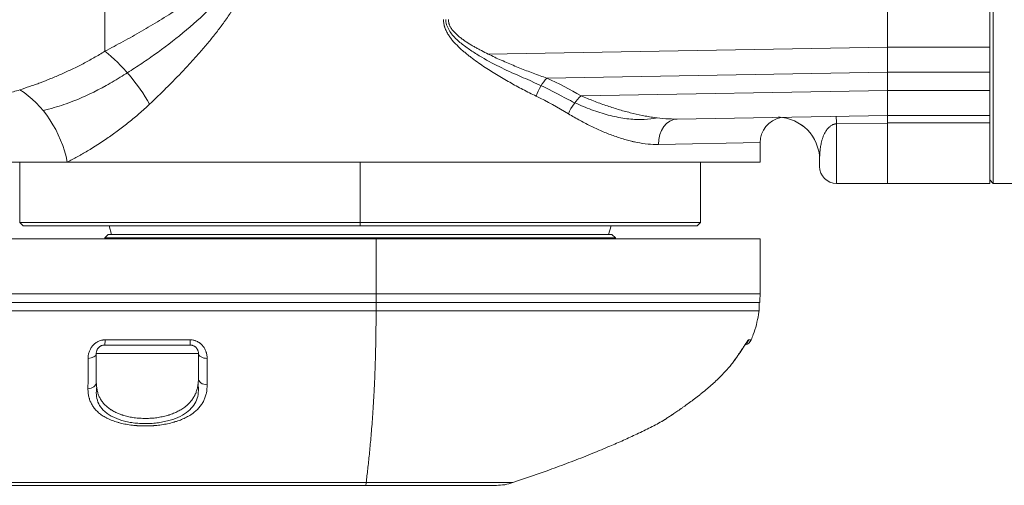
# Model space of a CAD drawing. Header units: millimetres. Extents: x 809 to 6054, y -5716 to -1261.
# Tile 73 of 94: x 5613 to 5631, y -5597 to -5588. Entities that reach past the tile are written whole.
import ezdxf

# ---------------------------------------------------------------- set-up
doc = ezdxf.new("R2010")
doc.units = ezdxf.units.MM
doc.header["$LTSCALE"] = 0.3175
doc.layers.add('1轮廓实线层', color=7, linetype='Continuous', lineweight=18)

# ---------------------------------------------------------------- blocks, each defined once
blk = doc.blocks.new('MR07S-930')
at = {"layer": '1轮廓实线层'}
for p, q in [((7165.66, -5717.02), (7165.66, -5779.74)), ((7061.26, -5751.74), (7061.26, -5764.2)), ((7153.26, -5766.66), (7153.26, -5759.59)), ((7165.26, -5759.59), (7165.26, -5766.66)), ((7153.26, -5763.73), (7106.33, -5764.55)), ((7153.26, -5763.74), (7165.26, -5763.74)), ((7153.26, -5766.66), (7113.2, -5767.36)), ((7153.26, -5768.81), (7153.26, -5766.66)), ((7165.26, -5766.66), (7153.26, -5766.66)), ((7165.26, -5766.66), (7165.26, -5768.81)), ((7117.24, -5769.44), (7153.26, -5768.81)), ((7153.26, -5771.74), (7153.26, -5768.81)), ((7153.26, -5768.81), (7165.26, -5768.81)), ((7165.26, -5768.81), (7165.26, -5771.74)), ((7153.26, -5771.74), (7128.52, -5772.17)), ((7128.54, -5772.17), (7153.26, -5771.74)), ((7153.26, -5771.74), (7165.26, -5771.74)), ((7153.26, -5771.74), (7153.26, -5772.63)), ((7165.26, -5771.74), (7153.26, -5771.74)), ((7165.26, -5771.74), (7165.26, -5772.63)), ((7140.43, -5771.97), (7140.41, -5771.97)), ((7153.26, -5772.64), (7147.26, -5772.73)), ((7147.26, -5779.74), (7147.26, -5772.73)), ((7153.26, -5772.63), (7153.26, -5779.74)), ((7165.26, -5772.63), (7153.26, -5772.63)), ((7153.26, -5779.74), (7153.26, -5772.64)), ((7165.26, -5772.63), (7165.26, -5779.74)), ((7138.26, -5774.95), (7126.33, -5775.17)), ((7138.26, -5777.24), (7138.26, -5774.95)), ((7056.85, -5777.24), (7044.45, -5777.24)), ((7051.26, -5777.24), (7051.26, -5784.34)), ((7138.26, -5777.24), (7056.85, -5777.24)), ((7091.26, -5784.34), (7091.26, -5777.24)), ((7131.26, -5784.34), (7131.26, -5777.24)), ((7145.26, -5776.96), (7145.26, -5777.74)), ((7147.26, -5779.74), (7153.26, -5779.74)), ((7153.26, -5779.74), (7165.26, -5779.74)), ((7165.26, -5779.34), (7165.66, -5779.74)), ((7165.66, -5779.74), (7172.86, -5779.74)), ((7051.26, -5784.34), (7051.66, -5784.74)), ((7091.26, -5784.34), (7051.26, -5784.34)), ((7091.26, -5784.74), (7091.26, -5784.34)), ((7091.26, -5784.34), (7131.26, -5784.34)), ((7130.86, -5784.74), (7131.26, -5784.34)), ((7091.26, -5784.74), (7051.66, -5784.74)), ((7061.76, -5784.74), (7062.06, -5785.74)), ((7091.26, -5784.74), (7130.86, -5784.74)), ((7120.76, -5784.74), (7120.46, -5785.74)), ((7046.26, -5786.24), (7093.15, -5786.24)), ((7061.26, -5786.14), (7061.66, -5785.74)), ((7061.26, -5786.24), (7061.26, -5786.14)), ((7121.26, -5786.14), (7061.26, -5786.14)), ((7061.66, -5785.74), (7120.86, -5785.74)), ((7138.26, -5786.24), (7093.15, -5786.24)), ((7121.26, -5786.14), (7120.86, -5785.74)), ((7121.26, -5786.24), (7121.26, -5786.14)), ((7138.26, -5792.74), (7138.26, -5786.24)), ((6890.26, -5793.74), (7093.15, -5793.74)), ((6890.26, -5793.74), (7093.14, -5793.74)), ((7093.14, -5793.74), (7138.14, -5793.74)), ((7093.14, -5793.74), (7093.14, -5794.74)), ((7093.15, -5792.75), (7093.15, -5792.74)), ((7093.15, -5793.74), (7138.23, -5793.74)), ((7138.14, -5793.74), (7138.14, -5794.74)), ((7093.14, -5794.74), (6890.26, -5794.74)), ((7138.14, -5794.74), (7093.14, -5794.74)), ((7136.93, -5798.13), (7137.22, -5798.13)), ((7072.26, -5799.74), (7060.26, -5799.74)), ((7091.98, -5814.92), (6890.3, -5814.92)), ((7091.9, -5815.24), (7107.28, -5815.24))]:
    blk.add_line(p, q, dxfattribs=at)
for centre, radius, start, end in [((7141.26, -5774.95), 3, 100.8953, 180.3476), ((7147.26, -5777.74), 2, 180, 270), ((7107.28, -5809.24), 6, 270, 288.68)]:
    blk.add_arc(centre, radius, start, end, dxfattribs=at)
at = {"layer": '1轮廓实线层', "extrusion": (3.49419e-06, 0, 1)}
blk.add_arc((7136.3, -5797.74, 0.02), 1, 283.0621, 336.55, dxfattribs=at)
at = {"layer": '1轮廓实线层'}
for centre, major_axis, ratio, start_param, end_param in [((7061.26, -5770.43), (-6.14, 7.9), 0.439103, 4.383525, 5.22668), ((7091.26, -5810.91), (33.38, 34.26), 0.965693, 0.261131, 0.363781), ((7113.27, -5769.48), (1.24, 2.73), 0.407504, 0.885445, 1.754365), ((7091.19, -5813.03), (35.51, 36.45), 0.965693, 0.241709, 0.333851), ((7049.53, -5777.24), (-3.92, 9.2), 0.703077, 4.421208, 5.507933), ((7117.31, -5771.56), (1.5, 2.6), 0.46762, 0.927023, 1.83377), ((7091.26, -5815.16), (12.6, 48.65), 0.930674, 6.006541, 6.098683), ((7128.57, -5775.17), (-0.05, 3), 0.746117, 6.283185, 7.840959), ((7140.26, -5776.96), (0.09, -5), 0.999999, 1.56212, 3.094673), ((7140.26, -5776.96), (-0.09, 5), 0.999999, 4.703834, 6.236356), ((7147.26, -5776.84), (0.09, -5), 0.025239, 2.536536, 3.141593), ((7092.47, -5792.75), (0, 16.79), 0.04018, 4.653498, 4.712389), ((7061.26, -5797.74), (0, 1), 0.037459, 3.141593, 4.30311), ((7071.26, -5797.74), (0, -1), 0.038314, 0, 1.161517), ((7136.02, -5797.74), (0, 1), 0.993819, 3.839663, 4.30311), ((7059.26, -5799.74), (-1, 0), 0.569491, 1.601462, 3.141593), ((7073.26, -5799.74), (-1, 0), 0.569508, 0, 1.602447), ((7073.26, -5802.66), (-1, 0), 0.75218, 0, 1.596178), ((7059.26, -5803.11), (-1, 0), 0.772383, 1.594501, 3.141593), ((7126.26, -5806.84), (0.398, -0.917), 1, 0.0848, 0.162335)]:
    blk.add_ellipse(centre, major_axis=major_axis, ratio=ratio, start_param=start_param, end_param=end_param, dxfattribs=at)
for points, knots in [([(7061.26, -5764.2), (7061.98, -5763.82), (7062.7, -5763.44), (7064.14, -5762.66), (7064.85, -5762.26), (7065.93, -5761.64), (7066.28, -5761.44), (7067, -5761.01), (7067.35, -5760.8), (7068.06, -5760.37), (7068.41, -5760.14), (7069.12, -5759.69), (7069.47, -5759.47), (7070.17, -5759), (7070.51, -5758.76), (7071.03, -5758.39), (7071.2, -5758.27), (7071.46, -5758.08), (7071.54, -5758.02), (7071.71, -5757.89), (7071.8, -5757.83), (7072.22, -5757.51), (7072.55, -5757.24), (7073.04, -5756.83), (7073.2, -5756.69), (7073.52, -5756.41), (7073.68, -5756.27), (7073.99, -5755.97), (7074.14, -5755.82), (7074.36, -5755.59), (7074.44, -5755.51), (7074.58, -5755.35), (7074.65, -5755.27), (7074.86, -5755.03), (7075, -5754.86), (7075.26, -5754.52), (7075.38, -5754.35), (7075.61, -5753.99), (7075.72, -5753.81), (7075.86, -5753.52), (7075.91, -5753.42), (7075.97, -5753.27), (7075.99, -5753.22), (7076.03, -5753.12), (7076.05, -5753.07), (7076.21, -5752.6), (7076.29, -5752.18), (7076.29, -5751.74)], [0, 0, 0, 0, 0.125, 0.125, 0.25, 0.25, 0.3125, 0.3125, 0.375, 0.375, 0.4375, 0.4375, 0.5, 0.5, 0.5625, 0.5625, 0.59375, 0.59375, 0.609375, 0.609375, 0.625, 0.625, 0.6875, 0.6875, 0.71875, 0.71875, 0.75, 0.75, 0.78125, 0.78125, 0.796875, 0.796875, 0.8125, 0.8125, 0.84375, 0.84375, 0.875, 0.875, 0.90625, 0.90625, 0.921875, 0.921875, 0.929687, 0.929687, 0.9375, 0.9375, 1, 1, 1, 1]), ([(7061.42, -5768.23), (7062.04, -5767.88), (7062.67, -5767.51), (7063.86, -5766.78), (7064.41, -5766.42), (7065.54, -5765.69), (7066.1, -5765.3), (7067.8, -5764.11), (7068.92, -5763.27), (7071.14, -5761.48), (7072.24, -5760.54), (7073.82, -5758.99), (7074.33, -5758.45), (7075.32, -5757.3), (7075.79, -5756.7), (7076.42, -5755.74), (7076.62, -5755.42), (7076.98, -5754.73), (7077.14, -5754.38), (7077.4, -5753.65), (7077.51, -5753.28), (7077.66, -5752.51), (7077.7, -5752.12), (7077.7, -5751.74)], [0, 0, 0, 0, 0.102769, 0.102769, 0.192497, 0.192497, 0.282224, 0.282224, 0.46168, 0.46168, 0.641136, 0.641136, 0.730863, 0.730863, 0.820591, 0.820591, 0.865455, 0.865455, 0.910319, 0.910319, 0.955183, 0.955183, 1, 1, 1, 1]), ([(7078.92, -5751.74), (7078.92, -5752.24), (7078.88, -5752.73), (7078.79, -5753.35), (7078.77, -5753.47), (7078.72, -5753.71), (7078.7, -5753.84), (7078.62, -5754.2), (7078.56, -5754.44), (7078.35, -5755.15), (7078.19, -5755.62), (7077.91, -5756.3), (7077.81, -5756.52), (7077.65, -5756.86), (7077.6, -5756.97), (7077.49, -5757.19), (7077.44, -5757.3), (7077.16, -5757.85), (7076.92, -5758.28), (7076.41, -5759.11), (7076.15, -5759.53), (7075.74, -5760.13), (7075.6, -5760.33), (7075.39, -5760.63), (7075.32, -5760.73), (7075.18, -5760.92), (7075.1, -5761.02), (7074.74, -5761.51), (7074.45, -5761.89), (7073.85, -5762.65), (7073.55, -5763.02), (7072.94, -5763.75), (7072.63, -5764.11), (7072.01, -5764.82), (7071.69, -5765.17), (7071.06, -5765.86), (7070.74, -5766.2), (7070.1, -5766.88), (7069.78, -5767.21), (7069.14, -5767.87), (7068.81, -5768.2), (7067.84, -5769.17), (7067.18, -5769.81), (7066.52, -5770.43)], [0, 0, 0, 0, 0.0625, 0.0625, 0.078125, 0.078125, 0.09375, 0.09375, 0.125, 0.125, 0.1875, 0.1875, 0.21875, 0.21875, 0.234375, 0.234375, 0.25, 0.25, 0.3125, 0.3125, 0.375, 0.375, 0.40625, 0.40625, 0.421875, 0.421875, 0.4375, 0.4375, 0.5, 0.5, 0.5625, 0.5625, 0.625, 0.625, 0.6875, 0.6875, 0.75, 0.75, 0.8125, 0.8125, 0.875, 0.875, 1, 1, 1, 1]), ([(7111.95, -5769.48), (7111.43, -5769.23), (7110.91, -5768.97), (7109.87, -5768.42), (7109.36, -5768.14), (7108.32, -5767.56), (7107.81, -5767.26), (7107.04, -5766.8), (7106.78, -5766.64), (7106.28, -5766.31), (7106.02, -5766.15), (7105.52, -5765.81), (7105.27, -5765.64), (7104.77, -5765.28), (7104.52, -5765.1), (7104.21, -5764.86), (7104.15, -5764.82), (7104.03, -5764.72), (7103.85, -5764.58), (7103.67, -5764.43), (7103.43, -5764.23), (7103.31, -5764.13), (7103.08, -5763.92), (7102.97, -5763.82), (7102.75, -5763.6), (7102.64, -5763.49), (7102.42, -5763.27), (7102.31, -5763.16), (7102.11, -5762.92), (7102.01, -5762.8), (7101.89, -5762.64), (7101.87, -5762.61), (7101.82, -5762.54), (7101.8, -5762.51), (7101.73, -5762.41), (7101.69, -5762.35), (7101.56, -5762.15), (7101.48, -5762.01), (7101.34, -5761.73), (7101.28, -5761.58), (7101.21, -5761.39), (7101.2, -5761.36), (7101.18, -5761.28), (7101.14, -5761.16), (7101.12, -5761.05), (7101.08, -5760.81), (7101.06, -5760.65), (7101.06, -5760.49)], [0, 0, 0, 0, 0.125, 0.125, 0.25, 0.25, 0.375, 0.375, 0.4375, 0.4375, 0.5, 0.5, 0.5625, 0.5625, 0.625, 0.625, 0.640625, 0.640625, 0.65625, 0.6875, 0.6875, 0.71875, 0.71875, 0.75, 0.75, 0.78125, 0.78125, 0.8125, 0.8125, 0.84375, 0.84375, 0.851562, 0.851562, 0.859375, 0.859375, 0.875, 0.875, 0.90625, 0.90625, 0.9375, 0.9375, 0.945312, 0.945312, 0.953125, 0.96875, 0.96875, 1, 1, 1, 1]), ([(7101.34, -5760.49), (7101.34, -5760.52), (7101.34, -5760.54), (7101.35, -5760.8), (7101.4, -5761.04), (7101.57, -5761.48), (7101.68, -5761.69), (7101.94, -5762.08), (7102.09, -5762.26), (7102.4, -5762.61), (7102.57, -5762.77), (7103.08, -5763.24), (7103.45, -5763.52), (7104.2, -5764.06), (7104.58, -5764.31), (7105.74, -5765.03), (7106.52, -5765.46), (7108.1, -5766.27), (7108.9, -5766.64), (7110.03, -5767.14), (7110.35, -5767.28), (7110.68, -5767.42)], [0, 0, 0, 0, 0.005534, 0.005534, 0.061926, 0.061926, 0.118318, 0.118318, 0.17471, 0.17471, 0.231102, 0.231102, 0.343886, 0.343886, 0.456671, 0.456671, 0.682239, 0.682239, 0.907807, 0.907807, 1, 1, 1, 1]), ([(7101.63, -5760.49), (7101.63, -5760.64), (7101.66, -5760.79), (7101.71, -5760.97), (7101.72, -5761.01), (7101.75, -5761.08), (7101.76, -5761.12), (7101.79, -5761.19), (7101.81, -5761.22), (7101.84, -5761.29), (7101.86, -5761.32), (7101.91, -5761.42), (7101.95, -5761.48), (7102.04, -5761.6), (7102.08, -5761.66), (7102.22, -5761.84), (7102.32, -5761.95), (7102.53, -5762.16), (7102.64, -5762.26), (7102.86, -5762.46), (7102.97, -5762.55), (7103.21, -5762.73), (7103.33, -5762.81), (7103.56, -5762.98), (7103.69, -5763.07), (7103.93, -5763.23), (7104.05, -5763.3), (7104.3, -5763.46), (7104.43, -5763.53), (7104.68, -5763.68), (7104.81, -5763.75), (7105.06, -5763.89), (7105.19, -5763.96), (7105.58, -5764.17), (7105.84, -5764.3), (7106.36, -5764.56), (7106.62, -5764.69), (7107.14, -5764.94), (7107.4, -5765.06), (7107.92, -5765.29), (7108.19, -5765.41), (7108.98, -5765.75), (7109.5, -5765.97), (7110.56, -5766.39), (7111.09, -5766.59), (7112.14, -5766.99), (7112.67, -5767.18), (7113.2, -5767.36)], [0, 0, 0, 0, 0.03125, 0.03125, 0.039063, 0.039063, 0.046875, 0.046875, 0.054688, 0.054688, 0.0625, 0.0625, 0.078125, 0.078125, 0.09375, 0.09375, 0.125, 0.125, 0.15625, 0.15625, 0.1875, 0.1875, 0.21875, 0.21875, 0.25, 0.25, 0.28125, 0.28125, 0.3125, 0.3125, 0.34375, 0.34375, 0.375, 0.375, 0.4375, 0.4375, 0.5, 0.5, 0.5625, 0.5625, 0.625, 0.625, 0.75, 0.75, 0.875, 0.875, 1, 1, 1, 1]), ([(7051.26, -5768.74), (7051.65, -5768.61), (7052.05, -5768.48), (7052.65, -5768.27), (7052.86, -5768.2), (7053.16, -5768.09), (7053.27, -5768.05), (7053.47, -5767.98), (7053.98, -5767.79), (7054.5, -5767.58), (7055.34, -5767.25), (7055.75, -5767.07), (7056.59, -5766.7), (7057.02, -5766.5), (7057.86, -5766.1), (7058.28, -5765.89), (7059.13, -5765.44), (7059.56, -5765.21), (7060.41, -5764.72), (7060.84, -5764.46), (7061.26, -5764.2)], [0, 0, 0, 0, 0.125, 0.125, 0.1875, 0.1875, 0.21875, 0.21875, 0.25, 0.375, 0.375, 0.5, 0.5, 0.625, 0.625, 0.75, 0.75, 0.875, 0.875, 1, 1, 1, 1]), ([(7054, -5771.17), (7054.43, -5771.07), (7054.87, -5770.95), (7055.69, -5770.72), (7056.06, -5770.6), (7056.83, -5770.34), (7057.22, -5770.2), (7058.86, -5769.56), (7060.13, -5768.96), (7061.42, -5768.23)], [0, 0, 0, 0, 0.191813, 0.191813, 0.348777, 0.348777, 0.505741, 0.505741, 1, 1, 1, 1]), ([(7037.27, -5771.33), (7037.32, -5771.34), (7037.38, -5771.35), (7037.49, -5771.36), (7037.51, -5771.36), (7037.56, -5771.36), (7037.63, -5771.36), (7037.71, -5771.36), (7037.88, -5771.36), (7038.15, -5771.35), (7038.48, -5771.34), (7038.84, -5771.32), (7039.04, -5771.3), (7039.47, -5771.27), (7039.7, -5771.25), (7040.18, -5771.2), (7040.44, -5771.18), (7040.99, -5771.11), (7041.28, -5771.08), (7041.66, -5771.03), (7041.74, -5771.01), (7041.89, -5770.99), (7042.13, -5770.96), (7042.37, -5770.92), (7042.62, -5770.88), (7042.71, -5770.87), (7042.87, -5770.84), (7042.96, -5770.83), (7043.22, -5770.78), (7043.39, -5770.75), (7043.93, -5770.66), (7044.3, -5770.59), (7045.05, -5770.43), (7045.44, -5770.34), (7046.25, -5770.16), (7046.66, -5770.06), (7047.51, -5769.84), (7047.95, -5769.72), (7048.84, -5769.47), (7049.31, -5769.33), (7050.26, -5769.05), (7050.75, -5768.9), (7051.26, -5768.74)], [0, 0, 0, 0, 0.0625, 0.0625, 0.078125, 0.078125, 0.09375, 0.125, 0.125, 0.1875, 0.25, 0.25, 0.3125, 0.3125, 0.375, 0.375, 0.4375, 0.4375, 0.5, 0.5, 0.515625, 0.515625, 0.53125, 0.5625, 0.5625, 0.578125, 0.578125, 0.59375, 0.59375, 0.625, 0.625, 0.6875, 0.6875, 0.75, 0.75, 0.8125, 0.8125, 0.875, 0.875, 0.9375, 0.9375, 1, 1, 1, 1]), ([(7117.24, -5769.44), (7117.72, -5769.65), (7118.21, -5769.85), (7119.18, -5770.23), (7119.66, -5770.41), (7120.62, -5770.74), (7121.1, -5770.89), (7122.05, -5771.18), (7122.53, -5771.31), (7123.47, -5771.55), (7123.94, -5771.66), (7124.65, -5771.8), (7124.88, -5771.84), (7125.23, -5771.9), (7125.35, -5771.92), (7125.58, -5771.96), (7125.7, -5771.97), (7126.27, -5772.05), (7126.73, -5772.1), (7127.63, -5772.16), (7128.08, -5772.18), (7128.52, -5772.17)], [0, 0, 0, 0, 0.125, 0.125, 0.25, 0.25, 0.375, 0.375, 0.5, 0.5, 0.625, 0.625, 0.6875, 0.6875, 0.71875, 0.71875, 0.75, 0.75, 0.875, 0.875, 1, 1, 1, 1]), ([(7066.52, -5770.43), (7066.12, -5770.8), (7065.72, -5771.17), (7064.91, -5771.87), (7064.5, -5772.21), (7063.69, -5772.86), (7063.28, -5773.17), (7062.47, -5773.78), (7062.06, -5774.07), (7060.84, -5774.92), (7060.02, -5775.44), (7059.02, -5776.04), (7058.82, -5776.16), (7058.57, -5776.3), (7058.52, -5776.33), (7058.42, -5776.39), (7058.27, -5776.47), (7057.72, -5776.78), (7057.23, -5777.04), (7056.85, -5777.24)], [0, 0, 0, 0, 0.125, 0.125, 0.25, 0.25, 0.375, 0.375, 0.5, 0.5, 0.75, 0.75, 0.8125, 0.8125, 0.828125, 0.828125, 0.84375, 0.875, 1, 1, 1, 1]), ([(7114.96, -5769.49), (7114.97, -5769.49), (7114.98, -5769.49), (7115.65, -5769.86), (7116.31, -5770.18), (7117.63, -5770.77), (7118.29, -5771.03), (7119.28, -5771.37), (7119.61, -5771.47), (7120.26, -5771.66), (7120.59, -5771.75), (7121.57, -5771.98), (7122.21, -5772.09), (7123.45, -5772.23), (7124.06, -5772.26), (7125.17, -5772.21), (7125.68, -5772.14), (7126.17, -5772.04)], [0, 0, 0, 0, 0.001969, 0.001969, 0.172273, 0.172273, 0.342577, 0.342577, 0.427729, 0.427729, 0.512881, 0.512881, 0.683186, 0.683186, 0.85349, 0.85349, 1, 1, 1, 1]), ([(7126.33, -5775.17), (7125.93, -5775.17), (7125.51, -5775.16), (7124.68, -5775.07), (7124.25, -5775.01), (7123.71, -5774.9), (7123.55, -5774.87), (7123.38, -5774.83), (7123.28, -5774.81), (7123.22, -5774.8), (7122.95, -5774.73), (7122.73, -5774.67), (7122.07, -5774.49), (7121.62, -5774.34), (7120.73, -5774.03), (7120.29, -5773.86), (7119.39, -5773.48), (7118.94, -5773.27), (7118.03, -5772.83), (7117.58, -5772.6), (7116.66, -5772.1), (7116.21, -5771.84), (7115.75, -5771.56)], [0, 0, 0, 0, 0.125, 0.125, 0.25, 0.25, 0.28125, 0.296875, 0.296875, 0.3125, 0.3125, 0.375, 0.375, 0.5, 0.5, 0.625, 0.625, 0.75, 0.75, 0.875, 0.875, 1, 1, 1, 1]), ([(7153.26, -5771.74), (7153.26, -5771.74), (7153.26, -5771.76), (7153.26, -5771.83), (7153.26, -5771.89), (7153.26, -5772.04), (7153.26, -5772.23), (7153.26, -5772.49), (7153.26, -5772.64)], [0, 0, 0, 0, 0.25, 0.25, 0.5, 0.5, 0.75, 1, 1, 1, 1]), ([(7140.76, -5771.99), (7140.76, -5771.99), (7140.76, -5771.99), (7140.76, -5771.99), (7140.74, -5771.99), (7140.68, -5771.98), (7140.58, -5771.97), (7140.48, -5771.97), (7140.43, -5771.97)], [0, 0, 0, 0, 0.002155, 0.002155, 0.251616, 0.501078, 0.750539, 1, 1, 1, 1]), ([(7147.26, -5772.73), (7147.22, -5772.73), (7147.18, -5772.74), (7147.13, -5772.74), (7147.12, -5772.74), (7147.1, -5772.75), (7147.09, -5772.75), (7147.06, -5772.76), (7147.04, -5772.76), (7147.01, -5772.77), (7146.99, -5772.77), (7146.96, -5772.78), (7146.94, -5772.79), (7146.89, -5772.81), (7146.86, -5772.82), (7146.81, -5772.84), (7146.78, -5772.86), (7146.73, -5772.88), (7146.71, -5772.89), (7146.64, -5772.93), (7146.6, -5772.96), (7146.52, -5773.02), (7146.48, -5773.05), (7146.41, -5773.1), (7146.38, -5773.13), (7146.32, -5773.19), (7146.29, -5773.22), (7146.24, -5773.28), (7146.22, -5773.31), (7146.17, -5773.37), (7146.14, -5773.39), (7146.1, -5773.45), (7146.08, -5773.48), (7146.02, -5773.57), (7145.98, -5773.63), (7145.92, -5773.74), (7145.88, -5773.8), (7145.83, -5773.91), (7145.8, -5773.97), (7145.75, -5774.08), (7145.72, -5774.13), (7145.68, -5774.24), (7145.66, -5774.3), (7145.6, -5774.46), (7145.57, -5774.56), (7145.52, -5774.72), (7145.51, -5774.77), (7145.49, -5774.87), (7145.47, -5774.92), (7145.44, -5775.07), (7145.42, -5775.16), (7145.39, -5775.35), (7145.37, -5775.44), (7145.34, -5775.62), (7145.33, -5775.7), (7145.31, -5775.95), (7145.29, -5776.1), (7145.27, -5776.39), (7145.27, -5776.52), (7145.26, -5776.76), (7145.26, -5776.87), (7145.26, -5776.96)], [0, 0, 0, 0, 0.007813, 0.007813, 0.009766, 0.009766, 0.011719, 0.011719, 0.015625, 0.015625, 0.019531, 0.019531, 0.023438, 0.023438, 0.03125, 0.03125, 0.039063, 0.039063, 0.046875, 0.046875, 0.0625, 0.0625, 0.078125, 0.078125, 0.09375, 0.09375, 0.109375, 0.109375, 0.125, 0.125, 0.140625, 0.140625, 0.15625, 0.15625, 0.1875, 0.1875, 0.21875, 0.21875, 0.25, 0.25, 0.28125, 0.28125, 0.3125, 0.3125, 0.375, 0.375, 0.40625, 0.40625, 0.4375, 0.4375, 0.5, 0.5, 0.5625, 0.5625, 0.625, 0.625, 0.75, 0.75, 0.875, 0.875, 1, 1, 1, 1]), ([(7093.15, -5786.24), (7093.15, -5787.15), (7093.15, -5789.32), (7093.15, -5791.49), (7093.15, -5792.74)], [0, 0, 0, 0, 0.423077, 1, 1, 1, 1]), ([(7138.19, -5792.74), (7138.11, -5792.74), (7137.97, -5792.74), (7137.55, -5792.74), (7137.27, -5792.74), (7136.59, -5792.74), (7136.18, -5792.74), (7135.24, -5792.74), (7134.71, -5792.74), (7133.52, -5792.74), (7132.87, -5792.74), (7131.44, -5792.74), (7130.67, -5792.74), (7129.02, -5792.74), (7128.14, -5792.74), (7126.28, -5792.74), (7125.3, -5792.74), (7123.24, -5792.74), (7122.16, -5792.74), (7119.92, -5792.74), (7118.76, -5792.74), (7116.37, -5792.74), (7115.13, -5792.74), (7112.6, -5792.74), (7111.3, -5792.74), (7108.64, -5792.74), (7107.29, -5792.74), (7104.54, -5792.74), (7103.15, -5792.74), (7100.33, -5792.74), (7098.9, -5792.74), (7096.04, -5792.74), (7094.59, -5792.74), (7093.15, -5792.74)], [0, 0, 0, 0, 0.0625, 0.0625, 0.125, 0.125, 0.1875, 0.1875, 0.25, 0.25, 0.3125, 0.3125, 0.375, 0.375, 0.4375, 0.4375, 0.5, 0.5, 0.5625, 0.5625, 0.625, 0.625, 0.6875, 0.6875, 0.75, 0.75, 0.8125, 0.8125, 0.875, 0.875, 0.9375, 0.9375, 1, 1, 1, 1]), ([(7093.14, -5794.74), (7093.14, -5794.88), (7093.14, -5795.42), (7093.13, -5796.36), (7093.12, -5797.53), (7093.1, -5798.65), (7093.07, -5799.72), (7093.05, -5800.72), (7093.02, -5801.67), (7092.98, -5802.56), (7092.95, -5803.39), (7092.91, -5804.17), (7092.86, -5805.15), (7092.79, -5806.27), (7092.7, -5807.49), (7092.62, -5808.62), (7092.53, -5809.67), (7092.44, -5810.65), (7092.35, -5811.58), (7092.26, -5812.47), (7092.13, -5813.6), (7092.04, -5814.4), (7091.98, -5814.92)], [0, 0, 0, 0, 0.011689, 0.044645, 0.077604, 0.110562, 0.143521, 0.176475, 0.209433, 0.242384, 0.275337, 0.308285, 0.341234, 0.407114, 0.472993, 0.538871, 0.604749, 0.670625, 0.736501, 0.802377, 0.868252, 1, 1, 1, 1]), ([(7138.14, -5794.74), (7138.12, -5794.88), (7138.04, -5795.42), (7137.85, -5796.36), (7137.54, -5797.35), (7137.3, -5797.93), (7137.22, -5798.13)], [0, 0, 0, 0, 0.122384, 0.467443, 0.812529, 1, 1, 1, 1]), ([(7061.29, -5798.13), (7061.22, -5798.13), (7061.15, -5798.14), (7061.03, -5798.15), (7061, -5798.16), (7060.92, -5798.17), (7060.89, -5798.18), (7060.78, -5798.21), (7060.71, -5798.23), (7060.58, -5798.28), (7060.51, -5798.31), (7060.43, -5798.35), (7060.41, -5798.36), (7060.38, -5798.38), (7060.33, -5798.4), (7060.29, -5798.43), (7060.2, -5798.49), (7060.14, -5798.53), (7060.03, -5798.62), (7059.98, -5798.67), (7059.9, -5798.74), (7059.88, -5798.77), (7059.83, -5798.82), (7059.81, -5798.85), (7059.75, -5798.93), (7059.71, -5798.98), (7059.63, -5799.1), (7059.6, -5799.15), (7059.53, -5799.27), (7059.51, -5799.33), (7059.45, -5799.45), (7059.43, -5799.51), (7059.37, -5799.7), (7059.34, -5799.82), (7059.3, -5800.06), (7059.29, -5800.18), (7059.29, -5800.31)], [0, 0, 0, 0, 0.0625, 0.0625, 0.09375, 0.09375, 0.125, 0.125, 0.1875, 0.1875, 0.25, 0.25, 0.265625, 0.265625, 0.28125, 0.3125, 0.3125, 0.375, 0.375, 0.4375, 0.4375, 0.46875, 0.46875, 0.5, 0.5, 0.5625, 0.5625, 0.625, 0.625, 0.6875, 0.6875, 0.75, 0.75, 0.875, 0.875, 1, 1, 1, 1]), ([(7073.29, -5800.31), (7073.29, -5800.18), (7073.28, -5800.06), (7073.25, -5799.87), (7073.24, -5799.81), (7073.22, -5799.72), (7073.21, -5799.69), (7073.19, -5799.63), (7073.18, -5799.6), (7073.13, -5799.44), (7073.08, -5799.32), (7072.99, -5799.15), (7072.95, -5799.09), (7072.9, -5799.01), (7072.88, -5798.98), (7072.84, -5798.92), (7072.81, -5798.9), (7072.75, -5798.82), (7072.7, -5798.77), (7072.61, -5798.67), (7072.56, -5798.62), (7072.47, -5798.55), (7072.45, -5798.53), (7072.39, -5798.49), (7072.36, -5798.47), (7072.27, -5798.41), (7072.21, -5798.37), (7072.08, -5798.31), (7072.01, -5798.28), (7071.93, -5798.25), (7071.91, -5798.24), (7071.88, -5798.23), (7071.82, -5798.21), (7071.77, -5798.2), (7071.66, -5798.17), (7071.59, -5798.16), (7071.44, -5798.14), (7071.37, -5798.13), (7071.3, -5798.13)], [0, 0, 0, 0, 0.125, 0.125, 0.1875, 0.1875, 0.21875, 0.21875, 0.25, 0.25, 0.375, 0.375, 0.4375, 0.4375, 0.46875, 0.46875, 0.5, 0.5, 0.5625, 0.5625, 0.625, 0.625, 0.65625, 0.65625, 0.6875, 0.6875, 0.75, 0.75, 0.8125, 0.8125, 0.828125, 0.828125, 0.84375, 0.875, 0.875, 0.9375, 0.9375, 1, 1, 1, 1]), ([(7136.93, -5798.13), (7136.92, -5798.13), (7136.91, -5798.14), (7136.89, -5798.16), (7136.87, -5798.17), (7136.84, -5798.2), (7136.82, -5798.23), (7136.8, -5798.26), (7136.79, -5798.26), (7136.78, -5798.28), (7136.76, -5798.3), (7136.75, -5798.32), (7136.71, -5798.37), (7136.69, -5798.41), (7136.63, -5798.49), (7136.61, -5798.53), (7136.56, -5798.59), (7136.55, -5798.62), (7136.52, -5798.66), (7136.5, -5798.69), (7136.45, -5798.76), (7136.42, -5798.81), (7136.32, -5798.97), (7136.25, -5799.08), (7136.13, -5799.26), (7136.1, -5799.31), (7136.04, -5799.41), (7136.02, -5799.44), (7135.98, -5799.5), (7135.96, -5799.53), (7135.86, -5799.68), (7135.77, -5799.8), (7135.6, -5800.05), (7135.52, -5800.18), (7135.43, -5800.31)], [0, 0, 0, 0, 0.0625, 0.0625, 0.125, 0.125, 0.1875, 0.1875, 0.203125, 0.203125, 0.21875, 0.25, 0.25, 0.3125, 0.3125, 0.375, 0.375, 0.40625, 0.40625, 0.4375, 0.4375, 0.5, 0.5, 0.625, 0.625, 0.6875, 0.6875, 0.71875, 0.71875, 0.75, 0.75, 0.875, 0.875, 1, 1, 1, 1]), ([(7060.26, -5799.74), (7060.26, -5799.69), (7060.26, -5799.64), (7060.28, -5799.54), (7060.29, -5799.49), (7060.31, -5799.41), (7060.32, -5799.39), (7060.34, -5799.35), (7060.34, -5799.33), (7060.36, -5799.31), (7060.36, -5799.29), (7060.4, -5799.23), (7060.43, -5799.18), (7060.49, -5799.1), (7060.51, -5799.08), (7060.54, -5799.04), (7060.56, -5799.03), (7060.58, -5799), (7060.59, -5798.99), (7060.63, -5798.96), (7060.66, -5798.93), (7060.72, -5798.89), (7060.76, -5798.87), (7060.81, -5798.84), (7060.83, -5798.83), (7060.86, -5798.82), (7060.88, -5798.81), (7060.94, -5798.79), (7060.97, -5798.78), (7061.03, -5798.76), (7061.05, -5798.76), (7061.09, -5798.75), (7061.12, -5798.75), (7061.18, -5798.74), (7061.22, -5798.74), (7061.26, -5798.74)], [0, 0, 0, 0, 0.125, 0.125, 0.25, 0.25, 0.3125, 0.3125, 0.34375, 0.34375, 0.375, 0.375, 0.5, 0.5, 0.5625, 0.5625, 0.59375, 0.59375, 0.625, 0.625, 0.6875, 0.6875, 0.75, 0.75, 0.78125, 0.78125, 0.8125, 0.8125, 0.875, 0.875, 0.90625, 0.90625, 0.9375, 0.9375, 1, 1, 1, 1]), ([(7071.26, -5798.74), (7071.3, -5798.74), (7071.34, -5798.74), (7071.43, -5798.75), (7071.47, -5798.76), (7071.53, -5798.77), (7071.55, -5798.78), (7071.59, -5798.79), (7071.6, -5798.8), (7071.66, -5798.82), (7071.69, -5798.83), (7071.76, -5798.87), (7071.79, -5798.89), (7071.84, -5798.92), (7071.85, -5798.93), (7071.88, -5798.95), (7071.9, -5798.96), (7071.96, -5799.02), (7072.01, -5799.07), (7072.06, -5799.13), (7072.07, -5799.14), (7072.08, -5799.17), (7072.11, -5799.21), (7072.13, -5799.25), (7072.16, -5799.3), (7072.17, -5799.32), (7072.19, -5799.36), (7072.19, -5799.38), (7072.2, -5799.4), (7072.21, -5799.42), (7072.23, -5799.48), (7072.24, -5799.53), (7072.26, -5799.64), (7072.26, -5799.69), (7072.26, -5799.74)], [0, 0, 0, 0, 0.0625, 0.0625, 0.125, 0.125, 0.15625, 0.15625, 0.1875, 0.1875, 0.25, 0.25, 0.3125, 0.3125, 0.34375, 0.34375, 0.375, 0.375, 0.5, 0.5, 0.53125, 0.53125, 0.5625, 0.625, 0.625, 0.6875, 0.6875, 0.71875, 0.71875, 0.75, 0.75, 0.875, 0.875, 1, 1, 1, 1]), ([(7135.44, -5800.31), (7135.47, -5800.26), (7135.67, -5799.97), (7136.02, -5799.46), (7136.37, -5798.91), (7136.57, -5798.61), (7136.66, -5798.49), (7136.67, -5798.47), (7136.67, -5798.47)], [0, 0, 0, 0, 0.058949, 0.374034, 0.650056, 0.831712, 0.937887, 1, 1, 1, 1]), ([(7059.28, -5803.88), (7059.28, -5803.62), (7059.28, -5803.35), (7059.29, -5802.93), (7059.29, -5802.79), (7059.29, -5802.57), (7059.29, -5802.5), (7059.29, -5802.36), (7059.29, -5802.28), (7059.29, -5801.91), (7059.29, -5801.6), (7059.29, -5800.97), (7059.29, -5800.64), (7059.29, -5800.31)], [0, 0, 0, 0, 0.25, 0.25, 0.375, 0.375, 0.4375, 0.4375, 0.5, 0.5, 0.75, 0.75, 1, 1, 1, 1]), ([(7060.26, -5799.74), (7060.26, -5800.06), (7060.26, -5800.37), (7060.26, -5800.96), (7060.26, -5801.25), (7060.26, -5801.81), (7060.26, -5802.08), (7060.26, -5802.61), (7060.26, -5802.86), (7060.26, -5803.11)], [0, 0, 0, 0, 0.25, 0.25, 0.5, 0.5, 0.75, 0.75, 1, 1, 1, 1]), ([(7072.26, -5802.66), (7072.26, -5802.44), (7072.26, -5802.22), (7072.26, -5801.76), (7072.26, -5801.52), (7072.26, -5801.04), (7072.26, -5800.79), (7072.26, -5800.27), (7072.26, -5800.01), (7072.26, -5799.74)], [0, 0, 0, 0, 0.25, 0.25, 0.5, 0.5, 0.75, 0.75, 1, 1, 1, 1]), ([(7073.29, -5800.31), (7073.29, -5800.59), (7073.29, -5800.87), (7073.29, -5801.28), (7073.29, -5801.49), (7073.29, -5801.68), (7073.29, -5801.81), (7073.29, -5801.88), (7073.29, -5802.2), (7073.29, -5802.45), (7073.29, -5802.94), (7073.29, -5803.18), (7073.29, -5803.41)], [0, 0, 0, 0, 0.25, 0.25, 0.375, 0.4375, 0.4375, 0.5, 0.5, 0.75, 0.75, 1, 1, 1, 1]), ([(7133.98, -5802.07), (7134.24, -5801.79), (7134.5, -5801.51), (7134.86, -5801.07), (7134.98, -5800.92), (7135.21, -5800.62), (7135.32, -5800.46), (7135.43, -5800.31)], [0, 0, 0, 0, 0.5, 0.5, 0.75, 0.75, 1, 1, 1, 1]), ([(7060.26, -5803.11), (7060.26, -5803.42), (7060.29, -5803.72), (7060.35, -5804.04), (7060.36, -5804.08), (7060.37, -5804.15), (7060.4, -5804.26), (7060.43, -5804.36), (7060.5, -5804.56), (7060.55, -5804.7), (7060.67, -5804.96), (7060.74, -5805.08), (7060.86, -5805.27), (7060.9, -5805.33), (7060.97, -5805.42), (7060.99, -5805.45), (7061.04, -5805.51), (7061.06, -5805.54), (7061.18, -5805.68), (7061.29, -5805.79), (7061.52, -5806.01), (7061.64, -5806.11), (7061.84, -5806.25), (7061.91, -5806.3), (7062.02, -5806.37), (7062.06, -5806.39), (7062.13, -5806.44), (7062.17, -5806.46), (7062.36, -5806.57), (7062.52, -5806.65), (7062.85, -5806.8), (7063.03, -5806.87), (7063.26, -5806.95), (7063.31, -5806.96), (7063.4, -5806.99), (7063.45, -5807.01), (7063.6, -5807.05), (7063.69, -5807.08), (7063.99, -5807.15), (7064.2, -5807.2), (7064.61, -5807.27), (7064.83, -5807.3), (7065.1, -5807.33), (7065.16, -5807.33), (7065.27, -5807.34), (7065.43, -5807.35), (7065.6, -5807.36), (7065.93, -5807.37), (7066.15, -5807.37), (7066.49, -5807.36), (7066.6, -5807.36), (7066.77, -5807.34), (7066.82, -5807.34), (7066.93, -5807.33), (7066.99, -5807.33), (7067.27, -5807.3), (7067.48, -5807.27), (7067.91, -5807.19), (7068.12, -5807.15), (7068.42, -5807.08), (7068.52, -5807.05), (7068.67, -5807.01), (7068.74, -5806.98), (7068.82, -5806.96), (7068.87, -5806.94), (7068.89, -5806.94), (7069.11, -5806.86), (7069.29, -5806.79), (7069.65, -5806.64), (7069.81, -5806.56), (7070.13, -5806.39), (7070.29, -5806.3), (7070.5, -5806.16), (7070.57, -5806.11), (7070.68, -5806.03), (7070.71, -5806), (7070.78, -5805.95), (7070.81, -5805.92), (7070.97, -5805.79), (7071.08, -5805.68), (7071.3, -5805.45), (7071.4, -5805.33), (7071.58, -5805.09), (7071.66, -5804.96), (7071.76, -5804.8), (7071.78, -5804.77), (7071.81, -5804.7), (7071.86, -5804.6), (7071.91, -5804.5), (7071.99, -5804.29), (7072.04, -5804.15), (7072.12, -5803.87), (7072.16, -5803.73), (7072.24, -5803.28), (7072.26, -5802.98), (7072.26, -5802.66)], [0, 0, 0, 0, 0.0625, 0.0625, 0.070312, 0.070312, 0.078125, 0.09375, 0.09375, 0.125, 0.125, 0.15625, 0.15625, 0.171875, 0.171875, 0.179687, 0.179687, 0.1875, 0.1875, 0.21875, 0.21875, 0.25, 0.25, 0.265625, 0.265625, 0.273437, 0.273437, 0.28125, 0.28125, 0.3125, 0.3125, 0.34375, 0.34375, 0.351562, 0.351562, 0.359375, 0.359375, 0.375, 0.375, 0.40625, 0.40625, 0.4375, 0.4375, 0.445312, 0.445312, 0.453125, 0.46875, 0.46875, 0.5, 0.5, 0.515625, 0.515625, 0.523437, 0.523437, 0.53125, 0.53125, 0.5625, 0.5625, 0.59375, 0.59375, 0.609375, 0.609375, 0.617187, 0.621094, 0.621094, 0.625, 0.625, 0.65625, 0.65625, 0.6875, 0.6875, 0.71875, 0.71875, 0.734375, 0.734375, 0.742187, 0.742187, 0.75, 0.75, 0.78125, 0.78125, 0.8125, 0.8125, 0.84375, 0.84375, 0.851562, 0.851562, 0.859375, 0.875, 0.875, 0.90625, 0.90625, 0.9375, 0.9375, 1, 1, 1, 1]), ([(7126.73, -5807.72), (7126.73, -5807.72), (7126.75, -5807.71), (7126.81, -5807.67), (7126.86, -5807.64), (7126.95, -5807.58), (7126.98, -5807.56), (7127.04, -5807.53), (7127.06, -5807.51), (7127.1, -5807.49), (7127.12, -5807.47), (7127.23, -5807.4), (7127.33, -5807.33), (7127.56, -5807.18), (7127.68, -5807.1), (7127.84, -5807), (7127.85, -5806.99), (7127.89, -5806.97), (7127.91, -5806.95), (7127.96, -5806.92), (7128.07, -5806.85), (7128.18, -5806.77), (7128.41, -5806.61), (7128.57, -5806.5), (7128.83, -5806.33), (7128.91, -5806.27), (7129.05, -5806.17), (7129.09, -5806.14), (7129.18, -5806.08), (7129.23, -5806.05), (7129.46, -5805.89), (7129.64, -5805.75), (7130.02, -5805.47), (7130.22, -5805.33), (7130.61, -5805.03), (7130.81, -5804.88), (7131.06, -5804.68), (7131.12, -5804.64), (7131.22, -5804.56), (7131.37, -5804.44), (7131.52, -5804.32), (7131.82, -5804.07), (7132.02, -5803.9), (7132.42, -5803.56), (7132.62, -5803.38), (7132.92, -5803.11), (7133.07, -5802.98), (7133.21, -5802.84), (7133.31, -5802.74), (7133.36, -5802.7), (7133.6, -5802.46), (7133.79, -5802.27), (7133.98, -5802.07)], [0, 0, 0, 0, 0.062734, 0.062734, 0.125218, 0.125218, 0.15646, 0.15646, 0.172081, 0.172081, 0.187702, 0.187702, 0.250187, 0.250187, 0.312671, 0.312671, 0.320482, 0.320482, 0.328292, 0.328292, 0.343913, 0.375156, 0.375156, 0.43764, 0.43764, 0.468882, 0.468882, 0.484503, 0.484503, 0.500125, 0.500125, 0.562609, 0.562609, 0.625093, 0.625093, 0.687578, 0.687578, 0.703199, 0.703199, 0.71882, 0.750062, 0.750062, 0.812547, 0.812547, 0.875031, 0.875031, 0.906273, 0.921894, 0.921894, 0.937516, 0.937516, 1, 1, 1, 1]), ([(7073.29, -5803.41), (7073.28, -5803.75), (7073.25, -5804.07), (7073.16, -5804.54), (7073.12, -5804.69), (7073.02, -5804.98), (7072.96, -5805.13), (7072.86, -5805.34), (7072.82, -5805.41), (7072.76, -5805.52), (7072.74, -5805.55), (7072.7, -5805.62), (7072.68, -5805.65), (7072.57, -5805.82), (7072.47, -5805.95), (7072.26, -5806.2), (7072.14, -5806.33), (7071.88, -5806.56), (7071.74, -5806.67), (7071.55, -5806.81), (7071.52, -5806.84), (7071.44, -5806.89), (7071.4, -5806.91), (7071.28, -5806.99), (7071.19, -5807.04), (7070.94, -5807.19), (7070.76, -5807.28), (7070.39, -5807.46), (7070.19, -5807.54), (7069.88, -5807.65), (7069.78, -5807.69), (7069.61, -5807.74), (7069.53, -5807.76), (7069.45, -5807.79), (7069.39, -5807.81), (7069.36, -5807.81), (7069.11, -5807.89), (7068.88, -5807.94), (7068.41, -5808.04), (7068.17, -5808.09), (7067.68, -5808.16), (7067.43, -5808.19), (7067.14, -5808.21), (7067.11, -5808.22), (7067.04, -5808.22), (7066.95, -5808.23), (7066.72, -5808.24), (7066.53, -5808.25), (7066.15, -5808.26), (7065.89, -5808.26), (7065.51, -5808.25), (7065.38, -5808.25), (7065.19, -5808.24), (7065.09, -5808.23), (7065, -5808.22), (7064.94, -5808.22), (7064.9, -5808.21), (7064.62, -5808.19), (7064.37, -5808.16), (7063.89, -5808.09), (7063.65, -5808.04), (7063.31, -5807.97), (7063.2, -5807.94), (7063.03, -5807.9), (7062.97, -5807.89), (7062.86, -5807.85), (7062.81, -5807.84), (7062.54, -5807.76), (7062.33, -5807.69), (7061.94, -5807.54), (7061.75, -5807.46), (7061.53, -5807.35), (7061.49, -5807.33), (7061.4, -5807.28), (7061.36, -5807.26), (7061.23, -5807.19), (7061.15, -5807.14), (7060.92, -5806.99), (7060.77, -5806.89), (7060.5, -5806.67), (7060.37, -5806.56), (7060.2, -5806.38), (7060.15, -5806.32), (7060.04, -5806.2), (7059.99, -5806.13), (7059.85, -5805.94), (7059.77, -5805.81), (7059.63, -5805.54), (7059.56, -5805.41), (7059.49, -5805.19), (7059.45, -5805.08), (7059.42, -5804.97), (7059.4, -5804.9), (7059.39, -5804.86), (7059.35, -5804.67), (7059.32, -5804.52), (7059.29, -5804.21), (7059.28, -5804.04), (7059.28, -5803.88)], [0, 0, 0, 0, 0.0625, 0.0625, 0.09375, 0.09375, 0.125, 0.125, 0.140625, 0.140625, 0.148438, 0.148438, 0.15625, 0.15625, 0.1875, 0.1875, 0.21875, 0.21875, 0.25, 0.25, 0.257813, 0.257813, 0.265625, 0.265625, 0.28125, 0.28125, 0.3125, 0.3125, 0.34375, 0.34375, 0.359375, 0.359375, 0.367188, 0.371094, 0.371094, 0.375, 0.375, 0.40625, 0.40625, 0.4375, 0.4375, 0.46875, 0.46875, 0.472656, 0.472656, 0.476563, 0.484375, 0.5, 0.5, 0.53125, 0.53125, 0.546875, 0.546875, 0.554687, 0.558594, 0.558594, 0.5625, 0.5625, 0.59375, 0.59375, 0.625, 0.625, 0.640625, 0.640625, 0.648437, 0.648437, 0.65625, 0.65625, 0.6875, 0.6875, 0.71875, 0.71875, 0.726562, 0.726562, 0.734375, 0.734375, 0.75, 0.75, 0.78125, 0.78125, 0.8125, 0.8125, 0.828125, 0.828125, 0.84375, 0.84375, 0.875, 0.875, 0.90625, 0.90625, 0.921875, 0.929687, 0.929687, 0.9375, 0.9375, 0.96875, 0.96875, 1, 1, 1, 1]), ([(7072.21, -5803.38), (7072.25, -5803.62), (7072.26, -5803.86), (7072.25, -5804.41), (7072.2, -5804.71), (7072.03, -5805.28), (7071.9, -5805.55), (7071.54, -5806.07), (7071.32, -5806.31), (7070.79, -5806.75), (7070.47, -5806.95), (7069.76, -5807.31), (7069.37, -5807.46), (7068.72, -5807.65), (7068.5, -5807.7), (7068.04, -5807.8), (7067.8, -5807.84), (7067.32, -5807.91), (7067.08, -5807.93), (7066.58, -5807.97), (7066.33, -5807.98), (7065.83, -5807.98), (7065.59, -5807.97), (7065.09, -5807.94), (7064.85, -5807.92), (7064.37, -5807.86), (7064.14, -5807.82), (7063.69, -5807.72), (7063.47, -5807.67), (7062.84, -5807.48), (7062.46, -5807.33), (7061.95, -5807.07), (7061.79, -5806.97), (7061.5, -5806.78), (7061.37, -5806.67), (7061, -5806.34), (7060.8, -5806.1), (7060.5, -5805.59), (7060.39, -5805.32), (7060.27, -5804.74), (7060.25, -5804.45), (7060.27, -5804.02), (7060.29, -5803.9), (7060.3, -5803.77)], [0, 0, 0, 0, 0.049745, 0.049745, 0.115807, 0.115807, 0.181869, 0.181869, 0.247932, 0.247932, 0.313994, 0.313994, 0.380056, 0.380056, 0.413087, 0.413087, 0.446119, 0.446119, 0.47915, 0.47915, 0.512181, 0.512181, 0.545212, 0.545212, 0.578243, 0.578243, 0.611274, 0.611274, 0.644305, 0.644305, 0.710368, 0.710368, 0.743399, 0.743399, 0.77643, 0.77643, 0.842492, 0.842492, 0.908554, 0.908554, 0.974617, 0.974617, 1, 1, 1, 1]), ([(7126.73, -5807.72), (7126.22, -5808), (7125.7, -5808.27), (7124.66, -5808.79), (7124.13, -5809.05), (7123.07, -5809.55), (7122.54, -5809.79), (7121.47, -5810.27), (7120.93, -5810.5), (7120.39, -5810.73)], [0, 0, 0, 0, 0.25, 0.25, 0.5, 0.5, 0.75, 0.75, 1, 1, 1, 1]), ([(7120.39, -5810.73), (7119.71, -5811.02), (7118.28, -5811.61), (7116.08, -5812.47), (7113.04, -5813.6), (7110.74, -5814.4), (7109.2, -5814.92)], [0, 0, 0, 0, 0.185073, 0.388808, 0.592542, 1, 1, 1, 1]), ([(7091.98, -5814.92), (7091.97, -5815.02), (7091.96, -5815.1), (7091.93, -5815.21), (7091.92, -5815.24), (7091.9, -5815.24)], [0, 0, 0, 0, 0.5, 0.5, 1, 1, 1, 1])]:
    blk.add_open_spline(points, degree=3, knots=knots, dxfattribs=at)
for points, degree in [([(6890.26, -5792.74), (6957.91, -5792.74), (7025.54, -5792.74), (7093.15, -5792.74)], 3), ([(7138.19, -5792.74), (7138.21, -5792.74), (7138.25, -5792.74), (7138.26, -5792.74), (7138.26, -5792.74)], 3), ([(7138.23, -5793.74), (7138.25, -5793.4), (7138.26, -5793.07), (7138.26, -5792.74)], 3), ([(7061.29, -5798.13), (7064.63, -5798.13), (7067.96, -5798.13), (7071.3, -5798.13)], 3), ([(7071.26, -5798.74), (7067.93, -5798.74), (7064.59, -5798.74), (7061.26, -5798.74)], 3), ([(7135.23, -5800.6), (7135.44, -5800.31)], 1), ([(6890.26, -5815.24), (6899.86, -5815.24), (6919.07, -5815.24), (6947.88, -5815.24), (6976.69, -5815.24), (7005.5, -5815.24), (7034.3, -5815.24), (7063.11, -5815.24), (7082.3, -5815.24), (7091.9, -5815.24)], 3)]:
    blk.add_open_spline(points, degree=degree, dxfattribs=at)
blk.add_rational_spline([(7091.98, -5814.92), (7102.15, -5814.92), (7109.2, -5814.92), (7109.2, -5814.92)], [1, 0.814113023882, 0.814113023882, 1], degree=3, dxfattribs=at)

msp = doc.modelspace()

# ---------------------------------------------------------------- block references
at = {"xscale": 0.16, "yscale": 0.16, "zscale": 0.16}
msp.add_blockref('MR07S-930', (4484.67476, -4666.36698), dxfattribs=at)

doc.saveas('drawing.dxf')
